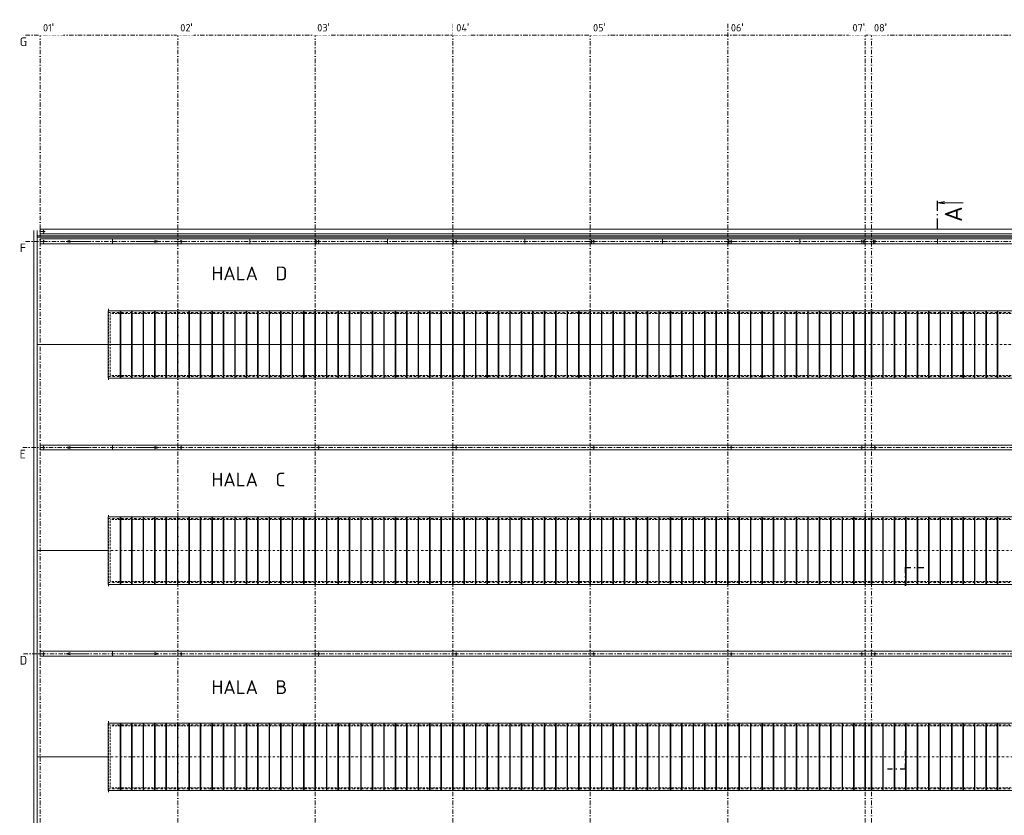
# Model space of a CAD drawing. Header units: millimetres. Extents: x -385852 to 693036, y -525006 to 444206.
# Tile 153 of 156: x 304212 to 390135, y 181192 to 250655. Entities that reach past the tile are written whole.
import ezdxf
from ezdxf.enums import TextEntityAlignment as Align

# ---------------------------------------------------------------- set-up
doc = ezdxf.new("R2010")
doc.units = ezdxf.units.MM
for name, pattern in [('CENTERX2', [101.6, 63.5, -12.7, 12.7, -12.7]), ('DASHDOT', [25.4, 12.7, -6.35, 0, -6.35]), ('ČÁRKOVANÁ', [19.05, 12.7, -6.35])]:
    doc.linetypes.add(name, pattern=pattern)
for name, color, linetype, lineweight in [('A99_N_kce-pohl', 7, 'Continuous', 9), ('A99_N_koty-vysk', 8, 'Continuous', 9), ('A99_N_txt-popis-200', 240, 'Continuous', 5), ('A99_S_kce-demolice', 30, 'Continuous', 20), ('A99_S_kce-pohl', 61, 'Continuous', 5), ('A99_S_osy', 1, 'CENTERX2', 5)]:
    doc.layers.add(name, color=color, linetype=linetype, lineweight=lineweight)
doc.styles.add('A99_popis', font='isocpeur.ttf')
doc.styles.add('ad_popis 100', font='isocpeur.ttf', dxfattribs={"height": 200})

# ---------------------------------------------------------------- blocks, each defined once
blk = doc.blocks.new('*U127')
at = {"color": 0, "linetype": 'ByBlock', "const_width": 0.63}
for points in [[(415.5, 85.4), (415.5, 87.82), (417.92, 87.82)], [(419.81, 87.82), (419.18, 87.82)], [(423.5, 87.82), (421.07, 87.82)], [(415.5, 83.51), (415.5, 84.14)], [(415.5, 79.82), (415.5, 82.25)], [(415.5, 8), (415.5, 5.57)], [(415.5, 4.31), (415.5, 3.68)], [(407.5, 0), (409.93, 0)], [(411.19, 0), (411.82, 0)], [(413.08, 0), (415.5, 0), (415.5, 2.42)]]:
    blk.add_lwpolyline(points, dxfattribs=at)
at = {"color": 0, "linetype": 'ByBlock', "style": 'A99_popis', "flags": 12}
blk.add_attdef('OZNŘ_3K', text='', height=5, rotation=0.0024, dxfattribs=at).set_placement((784.08, 77.08), align=Align.RIGHT)
at = {"color": 0, "linetype": 'ByBlock', "style": 'A99_popis'}
blk.add_attdef('OZNŘ_1K', (-9.63, -10.73), '', height=5, dxfattribs=at)
blk = doc.blocks.new('*U125')
at = {"color": 0, "linetype": 'ByBlock'}
for p, q in [((-11.27, 0), (-11.27, -11.25)), ((446.48, 0), (446.48, -11.25))]:
    blk.add_line(p, q, dxfattribs=at)
at = {"color": 0, "linetype": 'ByBlock', "const_width": 0.63}
for points in [[(-12.15, 0), (-7.65, 0)], [(-6.39, 0), (-5.76, 0)], [(-4.5, 0), (0, 0)], [(439.71, 0), (435.21, 0)], [(441.6, 0), (440.97, 0)], [(447.36, 0), (442.86, 0)]]:
    blk.add_lwpolyline(points, dxfattribs=at)
at = {"color": 0, "linetype": 'ByBlock'}
for points in [[(-11.82, -3.1), (-11.27, 0), (-10.72, -3.1)], [(447.03, -3.1), (446.48, 0), (445.93, -3.1)]]:
    blk.add_lwpolyline(points, dxfattribs=at)
at = {"color": 0, "linetype": 'ByBlock', "style": 'A99_popis'}
blk.add_attdef('OZNŘ_1K', (-9.63, -10.73), '', height=5, dxfattribs=at)
at = {"color": 0, "linetype": 'ByBlock', "style": 'A99_popis', "flags": 12}
blk.add_attdef('OZNŘ_2K', text='', height=5, dxfattribs=at).set_placement((444.84, -10.73), align=Align.RIGHT)

msp = doc.modelspace()

# ---------------------------------------------------------------- linework, layer by layer
at = {"layer": 'A99_N_kce-pohl', "color": 2, "linetype": 'Continuous', "lineweight": 5}
for points in [[(312300, 231090), (312300, 231510)], [(324300, 231090), (324300, 231510)], [(336300, 231090), (336300, 231510)], [(348300, 231090), (348300, 231510)], [(360300, 231090), (360300, 231510)], [(372300, 231090), (372300, 231510)], [(384300, 231090), (384300, 231510)]]:
    msp.add_lwpolyline(points, dxfattribs=at)
at = {"layer": 'A99_N_koty-vysk'}
for points in [[(308260, 231300), (308610.0005, 231399.9984)], [(308260, 231300), (310260, 231299.9907)], [(308260, 231300), (308609.9995, 231199.9984)], [(316340, 231300), (314340, 231299.9907)], [(316340, 231300), (315989.9995, 231399.9984)], [(316340, 231300), (315990.0005, 231199.9984)], [(308260, 213300), (308610.0005, 213399.9984)], [(308260, 213300), (310260, 213299.9907)], [(308260, 213300), (308609.9995, 213199.9984)], [(316340, 213300), (314340, 213299.9907)], [(316340, 213300), (315989.9995, 213399.9984)], [(316340, 213300), (315990.0005, 213199.9984)], [(308260, 195300), (308610.0005, 195399.9984)], [(308260, 195300), (310260, 195299.9907)], [(308260, 195300), (308609.9995, 195199.9984)], [(316340, 195300), (314340, 195299.9907)], [(316340, 195300), (315989.9995, 195399.9984)], [(316340, 195300), (315990.0005, 195199.9984)]]:
    msp.add_lwpolyline(points, dxfattribs=at)
at = {"layer": 'A99_S_kce-demolice', "linetype": 'Continuous', "lineweight": 9}
for p, q in [((312975, 219345), (312975, 225255)), ((313025, 219345), (313025, 225255)), ((313975, 219345), (313975, 225255)), ((314025, 219345), (314025, 225255)), ((314975, 219345), (314975, 225255)), ((315025, 219345), (315025, 225255)), ((315975, 219345), (315975, 225255)), ((316025, 219345), (316025, 225255)), ((316975, 219345), (316975, 225255)), ((317025, 219345), (317025, 225255)), ((317975, 219345), (317975, 225255)), ((318025, 219345), (318025, 225255)), ((318975, 219345), (318975, 225255)), ((319025, 219345), (319025, 225255)), ((319975, 219345), (319975, 225255)), ((320025, 219345), (320025, 225255)), ((320975, 219345), (320975, 225255)), ((321025, 219345), (321025, 225255)), ((321975, 219345), (321975, 225255)), ((322025, 219345), (322025, 225255)), ((322975, 219345), (322975, 225255)), ((323025, 219345), (323025, 225255)), ((323975, 219345), (323975, 225255)), ((324025, 219345), (324025, 225255)), ((324975, 219345), (324975, 225255)), ((325025, 219345), (325025, 225255)), ((325975, 219345), (325975, 225255)), ((326025, 219345), (326025, 225255)), ((326975, 219345), (326975, 225255)), ((327025, 219345), (327025, 225255)), ((327975, 219345), (327975, 225255)), ((328025, 219345), (328025, 225255)), ((328975, 219345), (328975, 225255)), ((329025, 219345), (329025, 225255)), ((329975, 219345), (329975, 225255)), ((330025, 219345), (330025, 225255)), ((330975, 219345), (330975, 225255)), ((331025, 219345), (331025, 225255)), ((331975, 219345), (331975, 225255)), ((332025, 219345), (332025, 225255)), ((332975, 219345), (332975, 225255)), ((333025, 219345), (333025, 225255)), ((333975, 219345), (333975, 225255)), ((334025, 219345), (334025, 225255)), ((334975, 219345), (334975, 225255)), ((335025, 219345), (335025, 225255)), ((335975, 219345), (335975, 225255)), ((336025, 219345), (336025, 225255)), ((336975, 219345), (336975, 225255)), ((337025, 219345), (337025, 225255)), ((337975, 219345), (337975, 225255)), ((338025, 219345), (338025, 225255)), ((338975, 219345), (338975, 225255)), ((339025, 219345), (339025, 225255)), ((339975, 219345), (339975, 225255)), ((340025, 219345), (340025, 225255)), ((340975, 219345), (340975, 225255)), ((341025, 219345), (341025, 225255)), ((341975, 219345), (341975, 225255)), ((342025, 219345), (342025, 225255)), ((342975, 219345), (342975, 225255)), ((343025, 219345), (343025, 225255)), ((343975, 219345), (343975, 225255)), ((344025, 219345), (344025, 225255)), ((344975, 219345), (344975, 225255)), ((345025, 219345), (345025, 225255)), ((345975, 219345), (345975, 225255)), ((346025, 219345), (346025, 225255)), ((346975, 219345), (346975, 225255)), ((347025, 219345), (347025, 225255)), ((347975, 219345), (347975, 225255)), ((348025, 219345), (348025, 225255)), ((348975, 219345), (348975, 225255)), ((349025, 219345), (349025, 225255)), ((349975, 219345), (349975, 225255)), ((350025, 219345), (350025, 225255)), ((350975, 219345), (350975, 225255)), ((351025, 219345), (351025, 225255)), ((351975, 219345), (351975, 225255)), ((352025, 219345), (352025, 225255)), ((352975, 219345), (352975, 225255)), ((353025, 219345), (353025, 225255)), ((353975, 219345), (353975, 225255)), ((354025, 219345), (354025, 225255)), ((354975, 219345), (354975, 225255)), ((355025, 219345), (355025, 225255)), ((355975, 219345), (355975, 225255)), ((356025, 219345), (356025, 225255)), ((356975, 219345), (356975, 225255)), ((357025, 219345), (357025, 225255)), ((357975, 219345), (357975, 225255)), ((358025, 219345), (358025, 225255)), ((358975, 219345), (358975, 225255)), ((359025, 219345), (359025, 225255)), ((359975, 219345), (359975, 225255)), ((360025, 219345), (360025, 225255)), ((360975, 219345), (360975, 225255)), ((361025, 219345), (361025, 225255)), ((361975, 219345), (361975, 225255)), ((362025, 219345), (362025, 225255)), ((362975, 219345), (362975, 225255)), ((363025, 219345), (363025, 225255)), ((363975, 219345), (363975, 225255)), ((364025, 219345), (364025, 225255)), ((364975, 219345), (364975, 225255)), ((365025, 219345), (365025, 225255)), ((365975, 219345), (365975, 225255)), ((366025, 219345), (366025, 225255)), ((366975, 219345), (366975, 225255)), ((367025, 219345), (367025, 225255)), ((367975, 219345), (367975, 225255)), ((368025, 219345), (368025, 225255)), ((368975, 219345), (368975, 225255)), ((369025, 219345), (369025, 225255)), ((369975, 219345), (369975, 225255)), ((370025, 219345), (370025, 225255)), ((370975, 219345), (370975, 225255)), ((371025, 219345), (371025, 225255)), ((371975, 219345), (371975, 225255)), ((372025, 219345), (372025, 225255)), ((372975, 219345), (372975, 225255)), ((373025, 219345), (373025, 225255)), ((373975, 219345), (373975, 225255)), ((374025, 219345), (374025, 225255)), ((374975, 219345), (374975, 225255)), ((375025, 219345), (375025, 225255)), ((375975, 219345), (375975, 225255)), ((376025, 219345), (376025, 225255)), ((376975, 219345), (376975, 225255)), ((377025, 219345), (377025, 225255)), ((377975, 219345), (377975, 225255)), ((378025, 219345), (378025, 225255)), ((378525, 219345), (378525, 225255)), ((378575, 219345), (378575, 225255)), ((379525, 219345), (379525, 225255)), ((379575, 219345), (379575, 225255)), ((380525, 219345), (380525, 225255)), ((380575, 219345), (380575, 225255)), ((381525, 219345), (381525, 225255)), ((381575, 219345), (381575, 225255)), ((382525, 219345), (382525, 225255)), ((382575, 219345), (382575, 225255)), ((383525, 219345), (383525, 225255)), ((383575, 219345), (383575, 225255)), ((384525, 219345), (384525, 225255)), ((384575, 219345), (384575, 225255)), ((385525, 219345), (385525, 225255)), ((385575, 219345), (385575, 225255)), ((386525, 219345), (386525, 225255)), ((386575, 219345), (386575, 225255)), ((387525, 219345), (387525, 225255)), ((387575, 219345), (387575, 225255)), ((388525, 219345), (388525, 225255)), ((388575, 219345), (388575, 225255)), ((389525, 219345), (389525, 225255)), ((389575, 219345), (389575, 225255)), ((312975, 201345), (312975, 207255)), ((313025, 201345), (313025, 207255)), ((313975, 201345), (313975, 207255)), ((314025, 201345), (314025, 207255)), ((314975, 201345), (314975, 207255)), ((315025, 201345), (315025, 207255)), ((315975, 201345), (315975, 207255)), ((316025, 201345), (316025, 207255)), ((316975, 201345), (316975, 207255)), ((317025, 201345), (317025, 207255)), ((317975, 201345), (317975, 207255)), ((318025, 201345), (318025, 207255)), ((318975, 201345), (318975, 207255)), ((319025, 201345), (319025, 207255)), ((319975, 201345), (319975, 207255)), ((320025, 201345), (320025, 207255)), ((320975, 201345), (320975, 207255)), ((321025, 201345), (321025, 207255)), ((321975, 201345), (321975, 207255)), ((322025, 201345), (322025, 207255)), ((322975, 201345), (322975, 207255)), ((323025, 201345), (323025, 207255)), ((323975, 201345), (323975, 207255)), ((324025, 201345), (324025, 207255)), ((324975, 201345), (324975, 207255)), ((325025, 201345), (325025, 207255)), ((325975, 201345), (325975, 207255)), ((326025, 201345), (326025, 207255)), ((326975, 201345), (326975, 207255)), ((327025, 201345), (327025, 207255)), ((327975, 201345), (327975, 207255)), ((328025, 201345), (328025, 207255)), ((328975, 201345), (328975, 207255)), ((329025, 201345), (329025, 207255)), ((329975, 201345), (329975, 207255)), ((330025, 201345), (330025, 207255)), ((330975, 201345), (330975, 207255)), ((331025, 201345), (331025, 207255)), ((331975, 201345), (331975, 207255)), ((332025, 201345), (332025, 207255)), ((332975, 201345), (332975, 207255)), ((333025, 201345), (333025, 207255)), ((333975, 201345), (333975, 207255)), ((334025, 201345), (334025, 207255)), ((334975, 201345), (334975, 207255)), ((335025, 201345), (335025, 207255)), ((335975, 201345), (335975, 207255)), ((336025, 201345), (336025, 207255)), ((336975, 201345), (336975, 207255)), ((337025, 201345), (337025, 207255)), ((337975, 201345), (337975, 207255)), ((338025, 201345), (338025, 207255)), ((338975, 201345), (338975, 207255)), ((339025, 201345), (339025, 207255)), ((339975, 201345), (339975, 207255)), ((340025, 201345), (340025, 207255)), ((340975, 201345), (340975, 207255)), ((341025, 201345), (341025, 207255)), ((341975, 201345), (341975, 207255)), ((342025, 201345), (342025, 207255)), ((342975, 201345), (342975, 207255)), ((343025, 201345), (343025, 207255)), ((343975, 201345), (343975, 207255)), ((344025, 201345), (344025, 207255)), ((344975, 201345), (344975, 207255)), ((345025, 201345), (345025, 207255)), ((345975, 201345), (345975, 207255)), ((346025, 201345), (346025, 207255)), ((346975, 201345), (346975, 207255)), ((347025, 201345), (347025, 207255)), ((347975, 201345), (347975, 207255)), ((348025, 201345), (348025, 207255)), ((348975, 201345), (348975, 207255)), ((349025, 201345), (349025, 207255)), ((349975, 201345), (349975, 207255)), ((350025, 201345), (350025, 207255)), ((350975, 201345), (350975, 207255)), ((351025, 201345), (351025, 207255)), ((351975, 201345), (351975, 207255)), ((352025, 201345), (352025, 207255)), ((352975, 201345), (352975, 207255)), ((353025, 201345), (353025, 207255)), ((353975, 201345), (353975, 207255)), ((354025, 201345), (354025, 207255)), ((354975, 201345), (354975, 207255)), ((355025, 201345), (355025, 207255)), ((355975, 201345), (355975, 207255)), ((356025, 201345), (356025, 207255)), ((356975, 201345), (356975, 207255)), ((357025, 201345), (357025, 207255)), ((357975, 201345), (357975, 207255)), ((358025, 201345), (358025, 207255)), ((358975, 201345), (358975, 207255)), ((359025, 201345), (359025, 207255)), ((359975, 201345), (359975, 207255)), ((360025, 201345), (360025, 207255)), ((360975, 201345), (360975, 207255)), ((361025, 201345), (361025, 207255)), ((361975, 201345), (361975, 207255)), ((362025, 201345), (362025, 207255)), ((362975, 201345), (362975, 207255)), ((363025, 201345), (363025, 207255)), ((363975, 201345), (363975, 207255)), ((364025, 201345), (364025, 207255)), ((364975, 201345), (364975, 207255)), ((365025, 201345), (365025, 207255)), ((365975, 201345), (365975, 207255)), ((366025, 201345), (366025, 207255)), ((366975, 201345), (366975, 207255)), ((367025, 201345), (367025, 207255)), ((367975, 201345), (367975, 207255)), ((368025, 201345), (368025, 207255)), ((368975, 201345), (368975, 207255)), ((369025, 201345), (369025, 207255)), ((369975, 201345), (369975, 207255)), ((370025, 201345), (370025, 207255)), ((370975, 201345), (370975, 207255)), ((371025, 201345), (371025, 207255)), ((371975, 201345), (371975, 207255)), ((372025, 201345), (372025, 207255)), ((372975, 201345), (372975, 207255)), ((373025, 201345), (373025, 207255)), ((373975, 201345), (373975, 207255)), ((374025, 201345), (374025, 207255)), ((374975, 201345), (374975, 207255)), ((375025, 201345), (375025, 207255)), ((375975, 201345), (375975, 207255)), ((376025, 201345), (376025, 207255)), ((376975, 201345), (376975, 207255)), ((377025, 201345), (377025, 207255)), ((377975, 201345), (377975, 207255)), ((378025, 201345), (378025, 207255)), ((378525, 201345), (378525, 207255)), ((378575, 201345), (378575, 207255)), ((379525, 201345), (379525, 207255)), ((379575, 201345), (379575, 207255)), ((380525, 201345), (380525, 207255)), ((380575, 201345), (380575, 207255)), ((381525, 201345), (381525, 207255)), ((381575, 201345), (381575, 207255)), ((382525, 201345), (382525, 207255)), ((382575, 201345), (382575, 207255)), ((383525, 201345), (383525, 207255)), ((383575, 201345), (383575, 207255)), ((384525, 201345), (384525, 207255)), ((384575, 201345), (384575, 207255)), ((385525, 201345), (385525, 207255)), ((385575, 201345), (385575, 207255)), ((386525, 201345), (386525, 207255)), ((386575, 201345), (386575, 207255)), ((387525, 201345), (387525, 207255)), ((387575, 201345), (387575, 207255)), ((388525, 201345), (388525, 207255)), ((388575, 201345), (388575, 207255)), ((389525, 201345), (389525, 207255)), ((389575, 201345), (389575, 207255)), ((312975, 183345), (312975, 189255)), ((313025, 183345), (313025, 189255)), ((313975, 183345), (313975, 189255)), ((314025, 183345), (314025, 189255)), ((314975, 183345), (314975, 189255)), ((315025, 183345), (315025, 189255)), ((315975, 183345), (315975, 189255)), ((316025, 183345), (316025, 189255)), ((316975, 183345), (316975, 189255)), ((317025, 183345), (317025, 189255)), ((317975, 183345), (317975, 189255)), ((318025, 183345), (318025, 189255)), ((318975, 183345), (318975, 189255)), ((319025, 183345), (319025, 189255)), ((319975, 183345), (319975, 189255)), ((320025, 183345), (320025, 189255)), ((320975, 183345), (320975, 189255)), ((321025, 183345), (321025, 189255)), ((321975, 183345), (321975, 189255)), ((322025, 183345), (322025, 189255)), ((322975, 183345), (322975, 189255)), ((323025, 183345), (323025, 189255)), ((323975, 183345), (323975, 189255)), ((324025, 183345), (324025, 189255)), ((324975, 183345), (324975, 189255)), ((325025, 183345), (325025, 189255)), ((325975, 183345), (325975, 189255)), ((326025, 183345), (326025, 189255)), ((326975, 183345), (326975, 189255)), ((327025, 183345), (327025, 189255)), ((327975, 183345), (327975, 189255)), ((328025, 183345), (328025, 189255)), ((328975, 183345), (328975, 189255)), ((329025, 183345), (329025, 189255)), ((329975, 183345), (329975, 189255)), ((330025, 183345), (330025, 189255)), ((330975, 183345), (330975, 189255)), ((331025, 183345), (331025, 189255)), ((331975, 183345), (331975, 189255)), ((332025, 183345), (332025, 189255)), ((332975, 183345), (332975, 189255)), ((333025, 183345), (333025, 189255)), ((333975, 183345), (333975, 189255)), ((334025, 183345), (334025, 189255)), ((334975, 183345), (334975, 189255)), ((335025, 183345), (335025, 189255)), ((335975, 183345), (335975, 189255)), ((336025, 183345), (336025, 189255)), ((336975, 183345), (336975, 189255)), ((337025, 183345), (337025, 189255)), ((337975, 183345), (337975, 189255)), ((338025, 183345), (338025, 189255)), ((338975, 183345), (338975, 189255)), ((339025, 183345), (339025, 189255)), ((339975, 183345), (339975, 189255)), ((340025, 183345), (340025, 189255)), ((340975, 183345), (340975, 189255)), ((341025, 183345), (341025, 189255)), ((341975, 183345), (341975, 189255)), ((342025, 183345), (342025, 189255)), ((342975, 183345), (342975, 189255)), ((343025, 183345), (343025, 189255)), ((343975, 183345), (343975, 189255)), ((344025, 183345), (344025, 189255)), ((344975, 183345), (344975, 189255)), ((345025, 183345), (345025, 189255)), ((345975, 183345), (345975, 189255)), ((346025, 183345), (346025, 189255)), ((346975, 183345), (346975, 189255)), ((347025, 183345), (347025, 189255)), ((347975, 183345), (347975, 189255)), ((348025, 183345), (348025, 189255)), ((348975, 183345), (348975, 189255)), ((349025, 183345), (349025, 189255)), ((349975, 183345), (349975, 189255)), ((350025, 183345), (350025, 189255)), ((350975, 183345), (350975, 189255)), ((351025, 183345), (351025, 189255)), ((351975, 183345), (351975, 189255)), ((352025, 183345), (352025, 189255)), ((352975, 183345), (352975, 189255)), ((353025, 183345), (353025, 189255)), ((353975, 183345), (353975, 189255)), ((354025, 183345), (354025, 189255)), ((354975, 183345), (354975, 189255)), ((355025, 183345), (355025, 189255)), ((355975, 183345), (355975, 189255)), ((356025, 183345), (356025, 189255)), ((356975, 183345), (356975, 189255)), ((357025, 183345), (357025, 189255)), ((357975, 183345), (357975, 189255)), ((358025, 183345), (358025, 189255)), ((358975, 183345), (358975, 189255)), ((359025, 183345), (359025, 189255)), ((359975, 183345), (359975, 189255)), ((360025, 183345), (360025, 189255)), ((360975, 183345), (360975, 189255)), ((361025, 183345), (361025, 189255)), ((361975, 183345), (361975, 189255)), ((362025, 183345), (362025, 189255)), ((362975, 183345), (362975, 189255)), ((363025, 183345), (363025, 189255)), ((363975, 183345), (363975, 189255)), ((364025, 183345), (364025, 189255)), ((364975, 183345), (364975, 189255)), ((365025, 183345), (365025, 189255)), ((365975, 183345), (365975, 189255)), ((366025, 183345), (366025, 189255)), ((366975, 183345), (366975, 189255)), ((367025, 183345), (367025, 189255)), ((367975, 183345), (367975, 189255)), ((368025, 183345), (368025, 189255)), ((368975, 183345), (368975, 189255)), ((369025, 183345), (369025, 189255)), ((369975, 183345), (369975, 189255)), ((370025, 183345), (370025, 189255)), ((370975, 183345), (370975, 189255)), ((371025, 183345), (371025, 189255)), ((371975, 183345), (371975, 189255)), ((372025, 183345), (372025, 189255)), ((372975, 183345), (372975, 189255)), ((373025, 183345), (373025, 189255)), ((373975, 183345), (373975, 189255)), ((374025, 183345), (374025, 189255)), ((374975, 183345), (374975, 189255)), ((375025, 183345), (375025, 189255)), ((375975, 183345), (375975, 189255)), ((376025, 183345), (376025, 189255)), ((376975, 183345), (376975, 189255)), ((377025, 183345), (377025, 189255)), ((377975, 183345), (377975, 189255)), ((378025, 183345), (378025, 189255)), ((378525, 183345), (378525, 189255)), ((378575, 183345), (378575, 189255)), ((379525, 183345), (379525, 189255)), ((379575, 183345), (379575, 189255)), ((380525, 183345), (380525, 189255)), ((380575, 183345), (380575, 189255)), ((381525, 183345), (381525, 189255)), ((381575, 183345), (381575, 189255)), ((382525, 183345), (382525, 189255)), ((382575, 183345), (382575, 189255)), ((383525, 183345), (383525, 189255)), ((383575, 183345), (383575, 189255)), ((384525, 183345), (384525, 189255)), ((384575, 183345), (384575, 189255)), ((385525, 183345), (385525, 189255)), ((385575, 183345), (385575, 189255)), ((386525, 183345), (386525, 189255)), ((386575, 183345), (386575, 189255)), ((387525, 183345), (387525, 189255)), ((387575, 183345), (387575, 189255)), ((388525, 183345), (388525, 189255)), ((388575, 183345), (388575, 189255)), ((389525, 183345), (389525, 189255)), ((389575, 183345), (389575, 189255))]:
    msp.add_line(p, q, dxfattribs=at)
for points in [[(432620, 219350), (432620, 225250), (311930, 225250), (311930, 219350)], [(444620, 201350), (444620, 207250), (311930, 207250), (311930, 201350)], [(444620, 183350), (444620, 189250), (311930, 189250), (311930, 183350)]]:
    msp.add_lwpolyline(points, close=True, dxfattribs=at)
at = {"layer": 'A99_S_kce-demolice', "linetype": 'ČÁRKOVANÁ', "lineweight": 9, "ltscale": 15}
for points in [[(432450, 225005.3403), (312100, 225005.3403)], [(312100, 219594.6597), (312100, 225005.3403)], [(432450, 219594.6597), (312100, 219594.6597)], [(444450, 207005.3403), (312100, 207005.3403)], [(312100, 201594.6597), (312100, 207005.3403)], [(444450, 201594.6597), (312100, 201594.6597)], [(444450, 189005.3403), (312100, 189005.3403)], [(312100, 183594.6597), (312100, 189005.3403)], [(444450, 183594.6597), (312100, 183594.6597)]]:
    msp.add_lwpolyline(points, dxfattribs=at)
at = {"layer": 'A99_S_kce-demolice', "linetype": 'Continuous', "lineweight": 9}
for points in [[(312975, 222675), (312975, 222495)], [(313025, 222675), (313025, 222495)], [(313975, 222675), (313975, 222495)], [(314025, 222675), (314025, 222495)], [(315975, 222675), (315975, 222495)], [(316025, 222675), (316025, 222495)], [(317975, 222670), (317975, 222490)], [(318025, 222670), (318025, 222490)], [(318975, 222675), (318975, 222495)], [(319025, 222675), (319025, 222495)], [(319975, 222675), (319975, 222495)], [(320025, 222675), (320025, 222495)], [(320975, 222675), (320975, 222495)], [(321025, 222675), (321025, 222495)], [(321975, 222675), (321975, 222495)], [(322025, 222675), (322025, 222495)], [(322975, 222675), (322975, 222495)], [(323025, 222675), (323025, 222495)], [(323975, 222675), (323975, 222495)], [(324025, 222675), (324025, 222495)], [(324975, 222675), (324975, 222495)], [(325025, 222675), (325025, 222495)], [(325975, 222675), (325975, 222495)], [(326025, 222675), (326025, 222495)], [(326975, 222675), (326975, 222495)], [(327025, 222675), (327025, 222495)], [(327975, 222675), (327975, 222495)], [(328025, 222675), (328025, 222495)], [(328975, 222675), (328975, 222495)], [(329025, 222675), (329025, 222495)], [(329975, 222675), (329975, 222495)], [(330025, 222675), (330025, 222495)], [(330975, 222675), (330975, 222495)], [(331025, 222675), (331025, 222495)], [(331975, 222675), (331975, 222495)], [(332025, 222675), (332025, 222495)], [(332975, 222675), (332975, 222495)], [(333025, 222675), (333025, 222495)], [(333975, 222675), (333975, 222495)], [(334025, 222675), (334025, 222495)], [(334975, 222675), (334975, 222495)], [(335025, 222675), (335025, 222495)], [(335975, 222675), (335975, 222495)], [(336025, 222675), (336025, 222495)], [(336975, 222675), (336975, 222495)], [(337025, 222675), (337025, 222495)], [(337975, 222675), (337975, 222495)], [(338025, 222675), (338025, 222495)], [(338975, 222675), (338975, 222495)], [(339025, 222675), (339025, 222495)], [(339975, 222675), (339975, 222495)], [(340025, 222675), (340025, 222495)], [(340975, 222675), (340975, 222495)], [(341025, 222675), (341025, 222495)], [(341975, 222675), (341975, 222495)], [(342025, 222675), (342025, 222495)], [(342975, 222675), (342975, 222495)], [(343025, 222675), (343025, 222495)], [(343975, 222675), (343975, 222495)], [(344025, 222675), (344025, 222495)], [(344975, 222675), (344975, 222495)], [(345025, 222675), (345025, 222495)], [(345975, 222675), (345975, 222495)], [(346025, 222675), (346025, 222495)], [(346975, 222675), (346975, 222495)], [(347025, 222675), (347025, 222495)], [(347975, 222675), (347975, 222495)], [(348025, 222675), (348025, 222495)], [(348975, 222675), (348975, 222495)], [(349025, 222675), (349025, 222495)], [(349975, 222675), (349975, 222495)], [(350025, 222675), (350025, 222495)], [(350975, 222675), (350975, 222495)], [(351025, 222675), (351025, 222495)], [(351975, 222675), (351975, 222495)], [(352025, 222675), (352025, 222495)], [(352975, 222675), (352975, 222495)], [(353025, 222675), (353025, 222495)], [(353975, 222675), (353975, 222495)], [(354025, 222675), (354025, 222495)], [(354975, 222675), (354975, 222495)], [(355025, 222675), (355025, 222495)], [(355975, 222675), (355975, 222495)], [(356025, 222675), (356025, 222495)], [(356975, 222675), (356975, 222495)], [(357025, 222675), (357025, 222495)], [(357975, 222675), (357975, 222495)], [(358025, 222675), (358025, 222495)], [(358975, 222675), (358975, 222495)], [(359025, 222675), (359025, 222495)], [(359975, 222675), (359975, 222495)], [(360025, 222675), (360025, 222495)], [(360975, 222675), (360975, 222495)], [(361025, 222675), (361025, 222495)], [(361975, 222675), (361975, 222495)], [(362025, 222675), (362025, 222495)], [(362975, 222675), (362975, 222495)], [(363025, 222675), (363025, 222495)], [(363975, 222675), (363975, 222495)], [(364025, 222675), (364025, 222495)], [(364975, 222675), (364975, 222495)], [(365025, 222675), (365025, 222495)], [(365975, 222675), (365975, 222495)], [(366025, 222675), (366025, 222495)], [(366975, 222675), (366975, 222495)], [(367025, 222675), (367025, 222495)], [(367975, 222675), (367975, 222495)], [(368025, 222675), (368025, 222495)], [(368975, 222675), (368975, 222495)], [(369025, 222675), (369025, 222495)], [(369975, 222675), (369975, 222495)], [(370025, 222675), (370025, 222495)], [(370975, 222675), (370975, 222495)], [(371025, 222675), (371025, 222495)], [(371975, 222675), (371975, 222495)], [(372025, 222675), (372025, 222495)], [(372975, 222675), (372975, 222495)], [(373025, 222675), (373025, 222495)], [(373975, 222675), (373975, 222495)], [(374025, 222675), (374025, 222495)], [(374975, 222675), (374975, 222495)], [(375025, 222675), (375025, 222495)], [(375975, 222675), (375975, 222495)], [(376025, 222675), (376025, 222495)], [(376975, 222675), (376975, 222495)], [(377025, 222675), (377025, 222495)], [(377975, 222675), (377975, 222495)], [(378025, 222675), (378025, 222495)], [(378525, 222675), (378525, 222495)], [(378575, 222675), (378575, 222495)], [(379525, 222675), (379525, 222495)], [(379575, 222675), (379575, 222495)], [(380525, 222675), (380525, 222495)], [(380575, 222675), (380575, 222495)], [(381525, 222675), (381525, 222495)], [(381575, 222675), (381575, 222495)], [(382525, 222675), (382525, 222495)], [(382575, 222675), (382575, 222495)], [(383525, 222675), (383525, 222495)], [(383575, 222675), (383575, 222495)], [(384525, 222675), (384525, 222495)], [(384575, 222675), (384575, 222495)], [(385525, 222675), (385525, 222495)], [(385575, 222675), (385575, 222495)], [(386525, 222675), (386525, 222495)], [(386575, 222675), (386575, 222495)], [(387525, 222675), (387525, 222495)], [(387575, 222675), (387575, 222495)], [(388525, 222675), (388525, 222495)], [(388575, 222675), (388575, 222495)], [(389525, 222675), (389525, 222495)], [(389575, 222675), (389575, 222495)], [(312975, 204675), (312975, 204495)], [(313025, 204675), (313025, 204495)], [(313975, 204675), (313975, 204495)], [(314025, 204675), (314025, 204495)], [(315975, 204675), (315975, 204495)], [(316025, 204675), (316025, 204495)], [(317975, 204670), (317975, 204490)], [(318025, 204670), (318025, 204490)], [(318975, 204675), (318975, 204495)], [(319025, 204675), (319025, 204495)], [(319975, 204675), (319975, 204495)], [(320025, 204675), (320025, 204495)], [(320975, 204675), (320975, 204495)], [(321025, 204675), (321025, 204495)], [(321975, 204675), (321975, 204495)], [(322025, 204675), (322025, 204495)], [(322975, 204675), (322975, 204495)], [(323025, 204675), (323025, 204495)], [(323975, 204675), (323975, 204495)], [(324025, 204675), (324025, 204495)], [(324975, 204675), (324975, 204495)], [(325025, 204675), (325025, 204495)], [(325975, 204675), (325975, 204495)], [(326025, 204675), (326025, 204495)], [(326975, 204675), (326975, 204495)], [(327025, 204675), (327025, 204495)], [(327975, 204675), (327975, 204495)], [(328025, 204675), (328025, 204495)], [(328975, 204675), (328975, 204495)], [(329025, 204675), (329025, 204495)], [(329975, 204675), (329975, 204495)], [(330025, 204675), (330025, 204495)], [(330975, 204675), (330975, 204495)], [(331025, 204675), (331025, 204495)], [(331975, 204675), (331975, 204495)], [(332025, 204675), (332025, 204495)], [(332975, 204675), (332975, 204495)], [(333025, 204675), (333025, 204495)], [(333975, 204675), (333975, 204495)], [(334025, 204675), (334025, 204495)], [(334975, 204675), (334975, 204495)], [(335025, 204675), (335025, 204495)], [(335975, 204675), (335975, 204495)], [(336025, 204675), (336025, 204495)], [(336975, 204675), (336975, 204495)], [(337025, 204675), (337025, 204495)], [(337975, 204675), (337975, 204495)], [(338025, 204675), (338025, 204495)], [(338975, 204675), (338975, 204495)], [(339025, 204675), (339025, 204495)], [(339975, 204675), (339975, 204495)], [(340025, 204675), (340025, 204495)], [(340975, 204675), (340975, 204495)], [(341025, 204675), (341025, 204495)], [(341975, 204675), (341975, 204495)], [(342025, 204675), (342025, 204495)], [(342975, 204675), (342975, 204495)], [(343025, 204675), (343025, 204495)], [(343975, 204675), (343975, 204495)], [(344025, 204675), (344025, 204495)], [(344975, 204675), (344975, 204495)], [(345025, 204675), (345025, 204495)], [(345975, 204675), (345975, 204495)], [(346025, 204675), (346025, 204495)], [(346975, 204675), (346975, 204495)], [(347025, 204675), (347025, 204495)], [(347975, 204675), (347975, 204495)], [(348025, 204675), (348025, 204495)], [(348975, 204675), (348975, 204495)], [(349025, 204675), (349025, 204495)], [(349975, 204675), (349975, 204495)], [(350025, 204675), (350025, 204495)], [(350975, 204675), (350975, 204495)], [(351025, 204675), (351025, 204495)], [(351975, 204675), (351975, 204495)], [(352025, 204675), (352025, 204495)], [(352975, 204675), (352975, 204495)], [(353025, 204675), (353025, 204495)], [(353975, 204675), (353975, 204495)], [(354025, 204675), (354025, 204495)], [(354975, 204675), (354975, 204495)], [(355025, 204675), (355025, 204495)], [(355975, 204675), (355975, 204495)], [(356025, 204675), (356025, 204495)], [(356975, 204675), (356975, 204495)], [(357025, 204675), (357025, 204495)], [(357975, 204675), (357975, 204495)], [(358025, 204675), (358025, 204495)], [(358975, 204675), (358975, 204495)], [(359025, 204675), (359025, 204495)], [(359975, 204675), (359975, 204495)], [(360025, 204675), (360025, 204495)], [(360975, 204675), (360975, 204495)], [(361025, 204675), (361025, 204495)], [(361975, 204675), (361975, 204495)], [(362025, 204675), (362025, 204495)], [(362975, 204675), (362975, 204495)], [(363025, 204675), (363025, 204495)], [(363975, 204675), (363975, 204495)], [(364025, 204675), (364025, 204495)], [(364975, 204675), (364975, 204495)], [(365025, 204675), (365025, 204495)], [(365975, 204675), (365975, 204495)], [(366025, 204675), (366025, 204495)], [(366975, 204675), (366975, 204495)], [(367025, 204675), (367025, 204495)], [(367975, 204675), (367975, 204495)], [(368025, 204675), (368025, 204495)], [(368975, 204675), (368975, 204495)], [(369025, 204675), (369025, 204495)], [(369975, 204675), (369975, 204495)], [(370025, 204675), (370025, 204495)], [(370975, 204675), (370975, 204495)], [(371025, 204675), (371025, 204495)], [(371975, 204675), (371975, 204495)], [(372025, 204675), (372025, 204495)], [(372975, 204675), (372975, 204495)], [(373025, 204675), (373025, 204495)], [(373975, 204675), (373975, 204495)], [(374025, 204675), (374025, 204495)], [(374975, 204675), (374975, 204495)], [(375025, 204675), (375025, 204495)], [(375975, 204675), (375975, 204495)], [(376025, 204675), (376025, 204495)], [(376975, 204675), (376975, 204495)], [(377025, 204675), (377025, 204495)], [(377975, 204675), (377975, 204495)], [(378025, 204675), (378025, 204495)], [(378525, 204675), (378525, 204495)], [(378575, 204675), (378575, 204495)], [(379525, 204675), (379525, 204495)], [(379575, 204675), (379575, 204495)], [(380525, 204675), (380525, 204495)], [(380575, 204675), (380575, 204495)], [(381525, 204675), (381525, 204495)], [(381575, 204675), (381575, 204495)], [(382525, 204675), (382525, 204495)], [(382575, 204675), (382575, 204495)], [(383525, 204675), (383525, 204495)], [(383575, 204675), (383575, 204495)], [(384525, 204675), (384525, 204495)], [(384575, 204675), (384575, 204495)], [(385525, 204675), (385525, 204495)], [(385575, 204675), (385575, 204495)], [(386525, 204675), (386525, 204495)], [(386575, 204675), (386575, 204495)], [(387525, 204675), (387525, 204495)], [(387575, 204675), (387575, 204495)], [(388525, 204675), (388525, 204495)], [(388575, 204675), (388575, 204495)], [(389525, 204675), (389525, 204495)], [(389575, 204675), (389575, 204495)], [(312975, 186675), (312975, 186495)], [(313025, 186675), (313025, 186495)], [(313975, 186675), (313975, 186495)], [(314025, 186675), (314025, 186495)], [(315975, 186675), (315975, 186495)], [(316025, 186675), (316025, 186495)], [(317975, 186670), (317975, 186490)], [(318025, 186670), (318025, 186490)], [(318975, 186675), (318975, 186495)], [(319025, 186675), (319025, 186495)], [(319975, 186675), (319975, 186495)], [(320025, 186675), (320025, 186495)], [(320975, 186675), (320975, 186495)], [(321025, 186675), (321025, 186495)], [(321975, 186675), (321975, 186495)], [(322025, 186675), (322025, 186495)], [(322975, 186675), (322975, 186495)], [(323025, 186675), (323025, 186495)], [(323975, 186675), (323975, 186495)], [(324025, 186675), (324025, 186495)], [(324975, 186675), (324975, 186495)], [(325025, 186675), (325025, 186495)], [(325975, 186675), (325975, 186495)], [(326025, 186675), (326025, 186495)], [(326975, 186675), (326975, 186495)], [(327025, 186675), (327025, 186495)], [(327975, 186675), (327975, 186495)], [(328025, 186675), (328025, 186495)], [(328975, 186675), (328975, 186495)], [(329025, 186675), (329025, 186495)], [(329975, 186675), (329975, 186495)], [(330025, 186675), (330025, 186495)], [(330975, 186675), (330975, 186495)], [(331025, 186675), (331025, 186495)], [(331975, 186675), (331975, 186495)], [(332025, 186675), (332025, 186495)], [(332975, 186675), (332975, 186495)], [(333025, 186675), (333025, 186495)], [(333975, 186675), (333975, 186495)], [(334025, 186675), (334025, 186495)], [(334975, 186675), (334975, 186495)], [(335025, 186675), (335025, 186495)], [(335975, 186675), (335975, 186495)], [(336025, 186675), (336025, 186495)], [(336975, 186675), (336975, 186495)], [(337025, 186675), (337025, 186495)], [(337975, 186675), (337975, 186495)], [(338025, 186675), (338025, 186495)], [(338975, 186675), (338975, 186495)], [(339025, 186675), (339025, 186495)], [(339975, 186675), (339975, 186495)], [(340025, 186675), (340025, 186495)], [(340975, 186675), (340975, 186495)], [(341025, 186675), (341025, 186495)], [(341975, 186675), (341975, 186495)], [(342025, 186675), (342025, 186495)], [(342975, 186675), (342975, 186495)], [(343025, 186675), (343025, 186495)], [(343975, 186675), (343975, 186495)], [(344025, 186675), (344025, 186495)], [(344975, 186675), (344975, 186495)], [(345025, 186675), (345025, 186495)], [(345975, 186675), (345975, 186495)], [(346025, 186675), (346025, 186495)], [(346975, 186675), (346975, 186495)], [(347025, 186675), (347025, 186495)], [(347975, 186675), (347975, 186495)], [(348025, 186675), (348025, 186495)], [(348975, 186675), (348975, 186495)], [(349025, 186675), (349025, 186495)], [(349975, 186675), (349975, 186495)], [(350025, 186675), (350025, 186495)], [(350975, 186675), (350975, 186495)], [(351025, 186675), (351025, 186495)], [(351975, 186675), (351975, 186495)], [(352025, 186675), (352025, 186495)], [(352975, 186675), (352975, 186495)], [(353025, 186675), (353025, 186495)], [(353975, 186675), (353975, 186495)], [(354025, 186675), (354025, 186495)], [(354975, 186675), (354975, 186495)], [(355025, 186675), (355025, 186495)], [(355975, 186675), (355975, 186495)], [(356025, 186675), (356025, 186495)], [(356975, 186675), (356975, 186495)], [(357025, 186675), (357025, 186495)], [(357975, 186675), (357975, 186495)], [(358025, 186675), (358025, 186495)], [(358975, 186675), (358975, 186495)], [(359025, 186675), (359025, 186495)], [(359975, 186675), (359975, 186495)], [(360025, 186675), (360025, 186495)], [(360975, 186675), (360975, 186495)], [(361025, 186675), (361025, 186495)], [(361975, 186675), (361975, 186495)], [(362025, 186675), (362025, 186495)], [(362975, 186675), (362975, 186495)], [(363025, 186675), (363025, 186495)], [(363975, 186675), (363975, 186495)], [(364025, 186675), (364025, 186495)], [(364975, 186675), (364975, 186495)], [(365025, 186675), (365025, 186495)], [(365975, 186675), (365975, 186495)], [(366025, 186675), (366025, 186495)], [(366975, 186675), (366975, 186495)], [(367025, 186675), (367025, 186495)], [(367975, 186675), (367975, 186495)], [(368025, 186675), (368025, 186495)], [(368975, 186675), (368975, 186495)], [(369025, 186675), (369025, 186495)], [(369975, 186675), (369975, 186495)], [(370025, 186675), (370025, 186495)], [(370975, 186675), (370975, 186495)], [(371025, 186675), (371025, 186495)], [(371975, 186675), (371975, 186495)], [(372025, 186675), (372025, 186495)], [(372975, 186675), (372975, 186495)], [(373025, 186675), (373025, 186495)], [(373975, 186675), (373975, 186495)], [(374025, 186675), (374025, 186495)], [(374975, 186675), (374975, 186495)], [(375025, 186675), (375025, 186495)], [(375975, 186675), (375975, 186495)], [(376025, 186675), (376025, 186495)], [(376975, 186675), (376975, 186495)], [(377025, 186675), (377025, 186495)], [(377975, 186675), (377975, 186495)], [(378025, 186675), (378025, 186495)], [(378525, 186675), (378525, 186495)], [(378575, 186675), (378575, 186495)], [(379525, 186675), (379525, 186495)], [(379575, 186675), (379575, 186495)], [(380525, 186675), (380525, 186495)], [(380575, 186675), (380575, 186495)], [(381525, 186675), (381525, 186495)], [(381575, 186675), (381575, 186495)], [(382525, 186675), (382525, 186495)], [(382575, 186675), (382575, 186495)], [(383525, 186675), (383525, 186495)], [(383575, 186675), (383575, 186495)], [(384525, 186675), (384525, 186495)], [(384575, 186675), (384575, 186495)], [(385525, 186675), (385525, 186495)], [(385575, 186675), (385575, 186495)], [(386525, 186675), (386525, 186495)], [(386575, 186675), (386575, 186495)], [(387525, 186675), (387525, 186495)], [(387575, 186675), (387575, 186495)], [(388525, 186675), (388525, 186495)], [(388575, 186675), (388575, 186495)], [(389525, 186675), (389525, 186495)], [(389575, 186675), (389575, 186495)]]:
    msp.add_lwpolyline(points, dxfattribs=at)
at = {"layer": 'A99_S_kce-demolice', "linetype": 'ČÁRKOVANÁ', "lineweight": 9, "ltscale": 3}
for points in [[(314975, 222675), (314975, 222495)], [(315025, 222675), (315025, 222495)], [(316975, 222675), (316975, 222495)], [(317025, 222675), (317025, 222495)], [(314975, 204675), (314975, 204495)], [(315025, 204675), (315025, 204495)], [(316975, 204675), (316975, 204495)], [(317025, 204675), (317025, 204495)], [(314975, 186675), (314975, 186495)], [(315025, 186675), (315025, 186495)], [(316975, 186675), (316975, 186495)], [(317025, 186675), (317025, 186495)]]:
    msp.add_lwpolyline(points, dxfattribs=at)
at = {"layer": 'A99_S_kce-pohl', "linetype": 'Continuous', "ltscale": 25}
for p, q in [((306000, 232355.1379), (438440, 232355.1379)), ((306000, 231945.1379), (438440, 231945.1379)), ((312000, 222300), (378000, 222300))]:
    msp.add_line(p, q, dxfattribs=at)
at = {"layer": 'A99_S_kce-pohl', "linetype": 'Continuous', "lineweight": 9}
for points in [[(305750, 176350), (305750, 232250)], [(311930, 222300), (305750, 222300)], [(311930, 204300), (305750, 204300)]]:
    msp.add_lwpolyline(points, dxfattribs=at)
at = {"layer": 'A99_S_kce-pohl', "linetype": 'Continuous', "ltscale": 25}
for points in [[(306000, 231945.1379), (306000, 232355.1379)], [(312300, 213090), (312300, 213510)], [(312300, 195090), (312300, 195510)], [(311930, 186300), (305750, 186300)]]:
    msp.add_lwpolyline(points, dxfattribs=at)
at = {"layer": 'A99_S_kce-pohl', "linetype": 'DASHDOT', "lineweight": 5, "ltscale": 5}
for points in [[(306100, 232155), (306500, 232155)], [(306300, 231955), (306300, 232355)], [(306100, 231300), (306500, 231300)], [(306300, 231100), (306300, 231500)], [(318100, 231300), (318500, 231300)], [(318300, 231100), (318300, 231500)], [(330100, 231300), (330500, 231300)], [(330300, 231100), (330300, 231500)], [(342100, 231300), (342500, 231300)], [(342300, 231100), (342300, 231500)], [(354100, 231300), (354500, 231300)], [(354300, 231100), (354300, 231500)], [(366100, 231300), (366500, 231300)], [(366300, 231100), (366300, 231500)], [(377900, 231300), (377500, 231300)], [(377700, 231100), (377700, 231500)], [(378650, 231300), (379050, 231300)], [(378850, 231100), (378850, 231500)], [(306100, 213300), (306500, 213300)], [(306100, 213300), (306500, 213300)], [(306300, 213100), (306300, 213500)], [(306300, 213100), (306300, 213500)], [(318100, 213300), (318500, 213300)], [(318100, 213300), (318500, 213300)], [(318300, 213100), (318300, 213500)], [(318300, 213100), (318300, 213500)], [(330100, 213300), (330500, 213300)], [(330100, 213300), (330500, 213300)], [(330300, 213100), (330300, 213500)], [(330300, 213100), (330300, 213500)], [(342100, 213300), (342500, 213300)], [(342100, 213300), (342500, 213300)], [(342300, 213100), (342300, 213500)], [(342300, 213100), (342300, 213500)], [(354100, 213300), (354500, 213300)], [(354100, 213300), (354500, 213300)], [(354300, 213100), (354300, 213500)], [(354300, 213100), (354300, 213500)], [(366100, 213300), (366500, 213300)], [(366100, 213300), (366500, 213300)], [(366300, 213100), (366300, 213500)], [(366300, 213100), (366300, 213500)], [(377900, 213300), (377500, 213300)], [(377900, 213300), (377500, 213300)], [(377700, 213100), (377700, 213500)], [(377700, 213100), (377700, 213500)], [(378650, 213300), (379050, 213300)], [(378650, 213300), (379050, 213300)], [(378850, 213100), (378850, 213500)], [(378850, 213100), (378850, 213500)], [(306100, 195300), (306500, 195300)], [(306100, 195300), (306500, 195300)], [(306300, 195100), (306300, 195500)], [(306300, 195100), (306300, 195500)], [(318100, 195300), (318500, 195300)], [(318100, 195300), (318500, 195300)], [(318300, 195100), (318300, 195500)], [(318300, 195100), (318300, 195500)], [(330100, 195300), (330500, 195300)], [(330100, 195300), (330500, 195300)], [(330300, 195100), (330300, 195500)], [(330300, 195100), (330300, 195500)], [(342100, 195300), (342500, 195300)], [(342100, 195300), (342500, 195300)], [(342300, 195100), (342300, 195500)], [(342300, 195100), (342300, 195500)], [(354100, 195300), (354500, 195300)], [(354100, 195300), (354500, 195300)], [(354300, 195100), (354300, 195500)], [(354300, 195100), (354300, 195500)], [(366100, 195300), (366500, 195300)], [(366100, 195300), (366500, 195300)], [(366300, 195100), (366300, 195500)], [(366300, 195100), (366300, 195500)], [(377900, 195300), (377500, 195300)], [(377900, 195300), (377500, 195300)], [(377700, 195100), (377700, 195500)], [(377700, 195100), (377700, 195500)], [(378650, 195300), (379050, 195300)], [(378650, 195300), (379050, 195300)], [(378850, 195100), (378850, 195500)], [(378850, 195100), (378850, 195500)]]:
    msp.add_lwpolyline(points, dxfattribs=at)
at = {"layer": 'A99_S_kce-pohl', "linetype": 'Continuous', "ltscale": 25}
for points in [[(305750, 231775), (438550, 231775), (438550, 231675), (305750, 231675)], [(438440, 231090), (438440, 231510), (306000, 231510), (306000, 231090)], [(450690, 213090), (450690, 213510), (306000, 213510), (306000, 213090)], [(450690, 195090), (450690, 195510), (306000, 195510), (306000, 195090)]]:
    msp.add_lwpolyline(points, close=True, dxfattribs=at)
at = {"layer": 'A99_S_kce-pohl', "linetype": 'Continuous'}
for centre in [(306300, 232155), (306300, 231300), (306300, 231300), (318300, 231300), (318300, 231300), (330070, 231300), (330300, 231300), (342065, 231300), (342300, 231300), (354110, 231300), (354300, 231300), (366095, 231300), (366300, 231300), (377700, 231300), (377880, 231300), (378720, 231300), (378850, 231300), (306300, 213300), (306300, 213300), (318300, 213300), (318300, 213300), (330300, 213300), (330300, 213300), (342300, 213300), (342300, 213300), (354300, 213300), (354300, 213300), (366300, 213300), (366300, 213300), (377700, 213300), (377700, 213300), (378850, 213300), (378850, 213300), (306300, 195300), (306300, 195300), (318300, 195300), (318300, 195300), (330300, 195300), (330300, 195300), (342300, 195300), (342300, 195300), (354300, 195300), (354300, 195300), (366300, 195300), (366300, 195300), (377700, 195300), (377700, 195300), (378850, 195300), (378850, 195300)]:
    msp.add_circle(centre, 60, dxfattribs=at)
at = {"layer": 'A99_S_osy', "linetype": 'DASHDOT', "lineweight": 5, "ltscale": 10}
for p, q in [((311960, 225400), (311960, 219200)), ((311960, 207400), (311960, 201200)), ((311960, 189400), (311960, 183200))]:
    msp.add_line(p, q, dxfattribs=at)
at = {"layer": 'A99_S_osy', "linetype": 'DASHDOT', "lineweight": 5, "ltscale": 30}
for points in [[(306000, 250300), (306000, 175600)], [(318000, 250300), (318000, 175430)], [(330000, 250300), (330000, 146890)], [(342000, 250300), (342000, 146890)], [(354000, 250300), (354000, 146890)], [(366000, 250300), (366000, 146890)], [(378000, 250300), (378000, 146890)], [(378550, 250300), (378550, 146890)], [(452950, 249300), (304375, 249300)], [(452950, 231300), (304375, 231300)], [(479375, 213300), (304375, 213300)], [(476395, 195300), (304375, 195300)]]:
    msp.add_lwpolyline(points, dxfattribs=at)
at = {"layer": 'A99_S_osy', "linetype": 'DASHDOT', "lineweight": 5, "ltscale": 5}
for points in [[(306100, 231300), (306500, 231300)], [(306300, 231100), (306300, 231500)], [(318100, 231300), (318500, 231300)], [(318300, 231100), (318300, 231500)], [(329870, 231300), (330270, 231300)], [(330070, 231100), (330070, 231500)], [(341865, 231300), (342265, 231300)], [(342065, 231100), (342065, 231500)], [(353910, 231300), (354310, 231300)], [(354110, 231100), (354110, 231500)], [(365895, 231300), (366295, 231300)], [(366095, 231100), (366095, 231500)], [(377680, 231300), (378080, 231300)], [(377880, 231100), (377880, 231500)], [(378520, 231300), (378920, 231300)], [(378720, 231100), (378720, 231500)]]:
    msp.add_lwpolyline(points, dxfattribs=at)
at = {"layer": 'A99_S_osy', "linetype": 'DASHDOT', "lineweight": 5, "ltscale": 15}
for points in [[(432940, 225095), (311865, 225095)], [(432940, 219505), (311865, 219505)], [(444740, 207095), (311865, 207095)], [(444740, 201505), (311865, 201505)], [(444740, 189095), (311865, 189095)], [(444740, 183505), (311865, 183505)]]:
    msp.add_lwpolyline(points, dxfattribs=at)
at = {"layer": 'A99_S_osy', "color": 30, "linetype": 'DASHDOT', "lineweight": 5, "ltscale": 15}
for points in [[(432620, 222300), (311930, 222300)], [(444620, 204300), (311930, 204300)], [(444620, 186300), (311930, 186300)]]:
    msp.add_lwpolyline(points, dxfattribs=at)

# ---------------------------------------------------------------- block references
at = {"layer": 'A99_N_txt-popis-200'}
ref = msp.add_blockref('*U125', (384296.3392, 145380), dxfattribs=dict(at, xscale=200, yscale=200, zscale=200, rotation=90))
ref.add_attrib('OZNŘ_1K', 'A', (386442.3491, 143453.5013), dxfattribs={"layer": '0', "color": 0, "linetype": 'ByBlock', "height": 1500, "rotation": 90, "style": 'A99_popis'})
ref.add_attrib('OZNŘ_2K', 'A', dxfattribs={"layer": '0', "color": 0, "linetype": 'ByBlock', "height": 1500, "rotation": 90, "style": 'A99_popis', "flags": 12}).set_placement((386441.4872, 234348.9987), align=Align.RIGHT)

# ---------------------------------------------------------------- texts
at = {"layer": 'A99_N_txt-popis-200', "lineweight": 9, "ltscale": 5, "style": 'ad_popis 100'}
for s, p in [('HALA  D', (320945, 227905)), ('HALA  C', (320945, 209905)), ('HALA  B', (320945, 191780))]:
    msp.add_text(s, height=1200, dxfattribs=at).set_placement(p)
at = {"layer": 'A99_N_txt-popis-200', "color": 1, "lineweight": 0, "insert": (366275, 250330), "char_height": 650, "attachment_point": 1, "style": 'ad_popis 100'}
msp.add_mtext_dynamic_manual_height_columns("06{\\fArial|b0|i0|c238|p34;\\H1.08333x;'}", width=832.5, gutter_width=1000, heights=[0], dxfattribs=at)

# ---------------------------------------------------------------- next in the draw order: texts
at = {"layer": 'A99_N_txt-popis-200', "color": 1, "lineweight": 0, "char_height": 650, "attachment_point": 1, "style": 'ad_popis 100', "bg_fill": 2}
for s, width, insert in [("01{\\fArial|b0|i0|c238|p34;\\H1.08333x;'}", 1436.481841, (306245, 250330)), ("02{\\fArial|b0|i0|c238|p34;\\H1.08333x;'}", 832.5, (318225, 250330)), ("03{\\fArial|b0|i0|c238|p34;\\H1.08333x;'}", 832.5, (330175, 250330)), ("04{\\fArial|b0|i0|c238|p34;\\H1.08333x;'}", 832.5, (342310, 250330)), ("05{\\fArial|b0|i0|c238|p34;\\H1.08333x;'}", 832.5, (354245.1495, 250330)), ("08{\\fArial|b0|i0|c238|p34;\\H1.08333x;'}", 832.5, (378760, 250330))]:
    msp.add_mtext_dynamic_manual_height_columns(s, width=width, gutter_width=1000, heights=[0], dxfattribs=dict(at, insert=insert))
at = {"layer": 'A99_N_txt-popis-200', "color": 1, "lineweight": 0, "char_height": 750, "attachment_point": 1, "style": 'ad_popis 100', "bg_fill": 3, "box_fill_scale": 1, "bg_fill_color": 256, "bg_fill_transparency": 0}
for s, insert in [('G', (304216.5025, 249105)), ('F', (304216.5025, 231105)), ('E', (304211.5025, 213105)), ('D', (304211.5025, 195105))]:
    msp.add_mtext_dynamic_manual_height_columns(s, width=832.5, gutter_width=1000, heights=[0], dxfattribs=dict(at, insert=insert))

# ---------------------------------------------------------------- next in the draw order: linework, layer by layer
at = {"layer": 'A99_S_kce-pohl', "linetype": 'Continuous', "lineweight": 9}
msp.add_lwpolyline([(305450, 176350), (305450, 232250)], dxfattribs=at)

# ---------------------------------------------------------------- next in the draw order: block references
at = {"layer": 'A99_N_txt-popis-200', "xscale": 200, "yscale": 200, "zscale": 200}
msp.add_blockref('*U127', (298415, 185245), dxfattribs=at)

# ---------------------------------------------------------------- next in the draw order: texts
at = {"layer": 'A99_N_txt-popis-200', "color": 1, "lineweight": 0, "insert": (376890, 250330), "char_height": 650, "attachment_point": 1, "style": 'ad_popis 100', "bg_fill": 2}
msp.add_mtext_dynamic_manual_height_columns("07{\\fArial|b0|i0|c238|p34;\\H1.08333x;'}", width=832.5, gutter_width=1000, heights=[0], dxfattribs=at)

doc.saveas('drawing.dxf')
